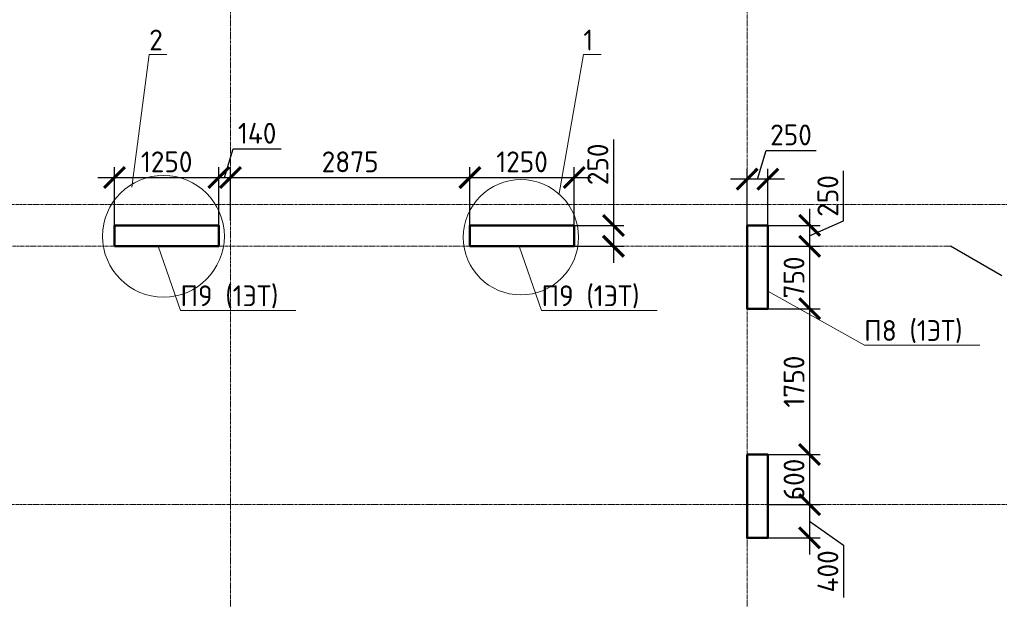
# Model space of a CAD drawing. Header units: millimetres. Extents: x 263826 to 1718326, y -423071 to 70137.
# Tile 203 of 256: x 461914 to 473730, y -67700 to -60745. Entities that reach past the tile are written whole.
import ezdxf
from ezdxf import colors
from ezdxf.entities.mleader import LeaderData, LeaderLine
from ezdxf.math import Vec2, Vec3

# ---------------------------------------------------------------- set-up
doc = ezdxf.new("R2010")
doc.units = ezdxf.units.MM
doc.linetypes.add('______5', pattern=[1100, 800, -100, 100, -100])
doc.linetypes.add('осевая', pattern=[50.8, 31.75, -6.35, 6.35, -6.35])
for name, color, linetype, lineweight in [('Конструкции 0.5', 5, 'Continuous', 50), ('Оси', 40, '______5', 18), ('подоснова', 151, 'Continuous', 5), ('РАЗМЕРЫ', 1, 'Continuous', 9)]:
    doc.layers.add(name, color=color, linetype=linetype, lineweight=lineweight)
doc.styles.add('GOST-2.304_Type-B', font='GOST_Common.ttf')
doc.dimstyles.new('СПДС', dxfattribs={"dimscale": 100, "dimtxt": 2.5, "dimasz": 2.5, "dimexe": 1.25, "dimexo": 0, "dimtad": 1, "dimdec": 0, "dimtxsty": 'GOST-2.304_Type-B', "dimblk": 'ARCHTICK', "dimcen": 2.5, "dimdle": 2, "dimadec": 0, "dimazin": 2, "dimtfac": 0.75, "dimtdec": 0, "dimtmove": 1, "dimatfit": 3, "dimfxl": 1, "dimtolj": 1, "dimarcsym": 1})

# ---------------------------------------------------------------- blocks, each defined once
blk = doc.blocks.new('оси 2.2-2.3')
at = {"layer": 'Оси', "color": 16, "linetype": 'осевая', "lineweight": 0, "transparency": 33554687}
for p, q in [((515054.9, -104267.9), (515054.9, -130953.9)), ((521254.5, -104267.9), (521254.9, -130953.9)), ((468076.3, -109995.4), (524372.9, -109995.4)), ((468653.8, -110495.4), (523696.4, -110495.4)), ((468076.3, -113595.4), (524372.9, -113595.4))]:
    blk.add_line(p, q, dxfattribs=at)
at = {"layer": 'Оси', "color": 16, "linetype": '______5', "lineweight": 25, "transparency": 33554687}
blk.add_line((524311.9, -110850.8), (523696.4, -110495.4), dxfattribs=at)
blk = doc.blocks.new('_ArchTick')
at = {"color": 0, "linetype": 'ByBlock', "const_width": 0.15}
blk.add_lwpolyline([(-0.5, -0.5), (0.5, 0.5)], dxfattribs=at)
blk = doc.blocks.new('*D1872')
at = {"layer": 'DEFPOINTS', "color": 0, "transparency": 16777216}
for p in [(464303, -62639), (463053, -63214), (464303, -63214)]:
    blk.add_point(p, dxfattribs=at)
at = {"layer": 'РАЗМЕРЫ', "color": 0, "lineweight": -2, "transparency": 16777216}
for p, q in [((463053, -63214), (463053, -62514)), ((464303, -63214), (464303, -62514)), ((462853, -62639), (464503, -62639))]:
    blk.add_line(p, q, dxfattribs=at)
at = {"layer": 'РАЗМЕРЫ', "color": 0, "lineweight": -2, "transparency": 16777216, "xscale": 250, "yscale": 250, "zscale": 250, "rotation": 180}
blk.add_blockref('_ArchTick', (463053, -62639), dxfattribs=at)
at = {"layer": 'РАЗМЕРЫ', "color": 0, "lineweight": -2, "transparency": 16777216, "xscale": 250, "yscale": 250, "zscale": 250}
blk.add_blockref('_ArchTick', (464303, -62639), dxfattribs=at)
at = {"layer": 'РАЗМЕРЫ', "color": 0, "lineweight": 0, "transparency": 16777216, "insert": (463678, -62451), "char_height": 250, "attachment_point": 5, "style": 'GOST-2.304_Type-B'}
blk.add_mtext('\\A1;1250', dxfattribs=at)
blk = doc.blocks.new('*D1873')
at = {"layer": 'DEFPOINTS', "color": 0, "transparency": 16777216}
for p in [(464443, -62639), (464303, -63214), (464443, -63153)]:
    blk.add_point(p, dxfattribs=at)
at = {"layer": 'РАЗМЕРЫ', "color": 0, "lineweight": -2, "transparency": 16777216}
for p, q in [((464373, -62639), (464476, -62295)), ((464476, -62295), (465051, -62295)), ((464303, -63214), (464303, -62514)), ((464443, -63153), (464443, -62514)), ((464103, -62639), (464643, -62639))]:
    blk.add_line(p, q, dxfattribs=at)
at = {"layer": 'РАЗМЕРЫ', "color": 0, "lineweight": -2, "transparency": 16777216, "xscale": 250, "yscale": 250, "zscale": 250, "rotation": 180}
blk.add_blockref('_ArchTick', (464303, -62639), dxfattribs=at)
at = {"layer": 'РАЗМЕРЫ', "color": 0, "lineweight": -2, "transparency": 16777216, "xscale": 250, "yscale": 250, "zscale": 250}
blk.add_blockref('_ArchTick', (464443, -62639), dxfattribs=at)
at = {"layer": 'РАЗМЕРЫ', "color": 0, "lineweight": 0, "transparency": 16777216, "insert": (464764, -62108), "char_height": 250, "attachment_point": 5, "style": 'GOST-2.304_Type-B'}
blk.add_mtext('\\A1;140', dxfattribs=at)
blk = doc.blocks.new('*D1874')
at = {"layer": 'DEFPOINTS', "color": 0, "transparency": 16777216}
for p in [(467318, -62639), (464443, -63153), (467318, -63214)]:
    blk.add_point(p, dxfattribs=at)
at = {"layer": 'РАЗМЕРЫ', "color": 0, "lineweight": -2, "transparency": 16777216}
for p, q in [((464443, -63153), (464443, -62514)), ((467318, -63214), (467318, -62514)), ((464243, -62639), (467518, -62639))]:
    blk.add_line(p, q, dxfattribs=at)
at = {"layer": 'РАЗМЕРЫ', "color": 0, "lineweight": -2, "transparency": 16777216, "xscale": 250, "yscale": 250, "zscale": 250, "rotation": 180}
blk.add_blockref('_ArchTick', (464443, -62639), dxfattribs=at)
at = {"layer": 'РАЗМЕРЫ', "color": 0, "lineweight": -2, "transparency": 16777216, "xscale": 250, "yscale": 250, "zscale": 250}
blk.add_blockref('_ArchTick', (467318, -62639), dxfattribs=at)
at = {"layer": 'РАЗМЕРЫ', "color": 0, "lineweight": 0, "transparency": 16777216, "insert": (465880, -62451), "char_height": 250, "attachment_point": 5, "style": 'GOST-2.304_Type-B'}
blk.add_mtext('\\A1;2875', dxfattribs=at)
blk = doc.blocks.new('*D1875')
at = {"layer": 'DEFPOINTS', "color": 0, "transparency": 16777216}
for p in [(468568, -62639), (467318, -63214), (468568, -63214)]:
    blk.add_point(p, dxfattribs=at)
at = {"layer": 'РАЗМЕРЫ', "color": 0, "lineweight": -2, "transparency": 16777216}
for p, q in [((467318, -63214), (467318, -62514)), ((468568, -63214), (468568, -62514)), ((467118, -62639), (468768, -62639))]:
    blk.add_line(p, q, dxfattribs=at)
at = {"layer": 'РАЗМЕРЫ', "color": 0, "lineweight": -2, "transparency": 16777216, "xscale": 250, "yscale": 250, "zscale": 250, "rotation": 180}
blk.add_blockref('_ArchTick', (467318, -62639), dxfattribs=at)
at = {"layer": 'РАЗМЕРЫ', "color": 0, "lineweight": -2, "transparency": 16777216, "xscale": 250, "yscale": 250, "zscale": 250}
blk.add_blockref('_ArchTick', (468568, -62639), dxfattribs=at)
at = {"layer": 'РАЗМЕРЫ', "color": 0, "lineweight": 0, "transparency": 16777216, "insert": (467943, -62451), "char_height": 250, "attachment_point": 5, "style": 'GOST-2.304_Type-B'}
blk.add_mtext('\\A1;1250', dxfattribs=at)
blk = doc.blocks.new('*D1876')
at = {"layer": 'DEFPOINTS', "color": 0, "transparency": 16777216}
for p in [(468443, -63214), (468413, -63464), (469040, -63464)]:
    blk.add_point(p, dxfattribs=at)
at = {"layer": 'РАЗМЕРЫ', "color": 0, "lineweight": -2, "transparency": 16777216}
for p, q in [((469040, -62181), (469040, -63214)), ((469040, -63014), (469040, -63664)), ((468443, -63214), (469165, -63214)), ((468413, -63464), (469165, -63464))]:
    blk.add_line(p, q, dxfattribs=at)
at = {"layer": 'РАЗМЕРЫ', "color": 0, "lineweight": -2, "transparency": 16777216, "xscale": 250, "yscale": 250, "zscale": 250}
for p, rotation in [((469040, -63214), 90), ((469040, -63464), 270)]:
    blk.add_blockref('_ArchTick', p, dxfattribs=dict(at, rotation=rotation))
at = {"layer": 'РАЗМЕРЫ', "color": 0, "lineweight": 0, "transparency": 16777216, "insert": (468853, -62481), "char_height": 250, "attachment_point": 5, "rotation": 90, "style": 'GOST-2.304_Type-B'}
blk.add_mtext('\\A1;250', dxfattribs=at)
blk = doc.blocks.new('*D2201')
at = {"layer": 'DEFPOINTS', "color": 0, "transparency": 16777216}
for p in [(470817, -63213, 3100), (470817, -63464, 3100), (471394, -63464)]:
    blk.add_point(p, dxfattribs=at)
at = {"layer": 'РАЗМЕРЫ', "color": 0, "lineweight": -2, "transparency": 16777216}
for p, q in [((471801, -63160), (471801, -62560)), ((471394, -63013), (471394, -63664)), ((470817, -63213), (471519, -63213)), ((471394, -63338), (471801, -63160)), ((470817, -63464), (471519, -63464))]:
    blk.add_line(p, q, dxfattribs=at)
at = {"layer": 'РАЗМЕРЫ', "color": 0, "lineweight": -2, "transparency": 16777216, "xscale": 250, "yscale": 250, "zscale": 250}
for p, rotation in [((471394, -63213), 90), ((471394, -63464), 270)]:
    blk.add_blockref('_ArchTick', p, dxfattribs=dict(at, rotation=rotation))
at = {"layer": 'РАЗМЕРЫ', "color": 0, "lineweight": 0, "transparency": 16777216, "insert": (471613, -62860), "char_height": 250, "attachment_point": 5, "rotation": 90, "style": 'GOST-2.304_Type-B'}
blk.add_mtext('\\A1;250', dxfattribs=at)
blk = doc.blocks.new('*D2202')
at = {"layer": 'DEFPOINTS', "color": 0, "transparency": 16777216}
for p in [(470931, -63464, 3100), (470893, -64213, 3100), (471394, -64213)]:
    blk.add_point(p, dxfattribs=at)
at = {"layer": 'РАЗМЕРЫ', "color": 0, "lineweight": -2, "transparency": 16777216}
for p, q in [((471394, -63264), (471394, -64413)), ((470931, -63464), (471519, -63464)), ((470893, -64213), (471519, -64213))]:
    blk.add_line(p, q, dxfattribs=at)
at = {"layer": 'РАЗМЕРЫ', "color": 0, "lineweight": -2, "transparency": 16777216, "xscale": 250, "yscale": 250, "zscale": 250}
for p, rotation in [((471394, -63464), 90), ((471394, -64213), 270)]:
    blk.add_blockref('_ArchTick', p, dxfattribs=dict(at, rotation=rotation))
at = {"layer": 'РАЗМЕРЫ', "color": 0, "lineweight": 0, "transparency": 16777216, "insert": (471207, -63838), "char_height": 250, "attachment_point": 5, "rotation": 90, "style": 'GOST-2.304_Type-B'}
blk.add_mtext('\\A1;750', dxfattribs=at)
blk = doc.blocks.new('*D2203')
at = {"layer": 'DEFPOINTS', "color": 0, "transparency": 16777216}
for p in [(470893, -64213, 3100), (470893, -65963, 3100), (471394, -65963)]:
    blk.add_point(p, dxfattribs=at)
at = {"layer": 'РАЗМЕРЫ', "color": 0, "lineweight": -2, "transparency": 16777216}
for p, q in [((471394, -64013), (471394, -66163)), ((470893, -64213), (471519, -64213)), ((470893, -65963), (471519, -65963))]:
    blk.add_line(p, q, dxfattribs=at)
at = {"layer": 'РАЗМЕРЫ', "color": 0, "lineweight": -2, "transparency": 16777216, "xscale": 250, "yscale": 250, "zscale": 250}
for p, rotation in [((471394, -64213), 90), ((471394, -65963), 270)]:
    blk.add_blockref('_ArchTick', p, dxfattribs=dict(at, rotation=rotation))
at = {"layer": 'РАЗМЕРЫ', "color": 0, "lineweight": 0, "transparency": 16777216, "insert": (471207, -65088), "char_height": 250, "attachment_point": 5, "rotation": 90, "style": 'GOST-2.304_Type-B'}
blk.add_mtext('\\A1;1750', dxfattribs=at)
blk = doc.blocks.new('*D2204')
at = {"layer": 'DEFPOINTS', "color": 0, "transparency": 16777216}
for p in [(470893, -65963, 3100), (470893, -66564, 3100), (471394, -66564)]:
    blk.add_point(p, dxfattribs=at)
at = {"layer": 'РАЗМЕРЫ', "color": 0, "lineweight": -2, "transparency": 16777216}
for p, q in [((471394, -65763), (471394, -66764)), ((470893, -65963), (471519, -65963)), ((470893, -66564), (471519, -66564))]:
    blk.add_line(p, q, dxfattribs=at)
at = {"layer": 'РАЗМЕРЫ', "color": 0, "lineweight": -2, "transparency": 16777216, "xscale": 250, "yscale": 250, "zscale": 250}
for p, rotation in [((471394, -65963), 90), ((471394, -66564), 270)]:
    blk.add_blockref('_ArchTick', p, dxfattribs=dict(at, rotation=rotation))
at = {"layer": 'РАЗМЕРЫ', "color": 0, "lineweight": 0, "transparency": 16777216, "insert": (471207, -66263), "char_height": 250, "attachment_point": 5, "rotation": 90, "style": 'GOST-2.304_Type-B'}
blk.add_mtext('\\A1;600', dxfattribs=at)
blk = doc.blocks.new('*D2205')
at = {"layer": 'DEFPOINTS', "color": 0, "transparency": 16777216}
for p in [(470893, -66564, 3100), (470893, -66963, 3100), (471394, -66963)]:
    blk.add_point(p, dxfattribs=at)
at = {"layer": 'РАЗМЕРЫ', "color": 0, "lineweight": -2, "transparency": 16777216}
for p, q in [((471394, -66364), (471394, -67163)), ((470893, -66564), (471519, -66564)), ((471394, -66763), (471801, -67052)), ((470893, -66963), (471519, -66963)), ((471801, -67052), (471801, -67677))]:
    blk.add_line(p, q, dxfattribs=at)
at = {"layer": 'РАЗМЕРЫ', "color": 0, "lineweight": -2, "transparency": 16777216, "xscale": 250, "yscale": 250, "zscale": 250}
for p, rotation in [((471394, -66564), 90), ((471394, -66963), 270)]:
    blk.add_blockref('_ArchTick', p, dxfattribs=dict(at, rotation=rotation))
at = {"layer": 'РАЗМЕРЫ', "color": 0, "lineweight": 0, "transparency": 16777216, "insert": (471613, -67365), "char_height": 250, "attachment_point": 5, "rotation": 90, "style": 'GOST-2.304_Type-B'}
blk.add_mtext('\\A1;400', dxfattribs=at)
blk = doc.blocks.new('*D2369')
at = {"layer": 'DEFPOINTS', "color": 0, "transparency": 16777216}
for p in [(470643, -62659), (470643, -63338, 3100), (470893, -63338, 3100)]:
    blk.add_point(p, dxfattribs=at)
at = {"layer": 'РАЗМЕРЫ', "color": 0, "lineweight": -2, "transparency": 16777216}
for p, q in [((470768, -62659), (470871, -62315)), ((470871, -62315), (471471, -62315)), ((470643, -63338), (470643, -62534)), ((470893, -63338), (470893, -62534)), ((471093, -62659), (470443, -62659))]:
    blk.add_line(p, q, dxfattribs=at)
at = {"layer": 'РАЗМЕРЫ', "color": 0, "lineweight": -2, "transparency": 16777216, "xscale": 250, "yscale": 250, "zscale": 250, "rotation": 180}
blk.add_blockref('_ArchTick', (470643, -62659), dxfattribs=at)
at = {"layer": 'РАЗМЕРЫ', "color": 0, "lineweight": -2, "transparency": 16777216, "xscale": 250, "yscale": 250, "zscale": 250}
blk.add_blockref('_ArchTick', (470893, -62659), dxfattribs=at)
at = {"layer": 'РАЗМЕРЫ', "color": 0, "lineweight": 0, "transparency": 16777216, "insert": (471171, -62128), "char_height": 250, "attachment_point": 5, "style": 'GOST-2.304_Type-B'}
blk.add_mtext('\\A1;250', dxfattribs=at)
blk = doc.blocks.new('_None')

msp = doc.modelspace()

# ---------------------------------------------------------------- linework, layer by layer
at = {"color": 4, "lineweight": 0}
for centre, radius in [((463639.68838, -63343.95655, 360), 730.53816), ((467929.14197, -63356.05083, 4157.37226), 691.80518)]:
    msp.add_circle(centre, radius, dxfattribs=at)
at = {"layer": 'Конструкции 0.5'}
for p, q in [((463302.71028, -63213.62565, -4157.37226), (463052.69044, -63213.62565, -4157.37226)), ((463052.69044, -63213.62565, -4157.37226), (463052.69044, -63463.62565, -4157.37226)), ((463302.85762, -63213.62565, -4157.37226), (463302.71028, -63213.62565, -4157.37226)), ((463422.71028, -63213.62565, -4157.37226), (463302.85762, -63213.62565, -4157.37226)), ((464302.85762, -63213.62565, -4157.37226), (463422.71028, -63213.62565, -4157.37226)), ((464302.85762, -63333.62565, -4157.37226), (464302.85762, -63213.62565, -4157.37226)), ((467442.8576, -63213.62559, -4157.37226), (467317.69042, -63213.62559, -4157.37226)), ((467317.69042, -63213.62559, -4157.37226), (467317.69042, -63463.62559, -4157.37226)), ((468442.85756, -63213.62559, -4157.37226), (467442.8576, -63213.62559, -4157.37226)), ((468567.69039, -63213.62559, -4157.37226), (468442.85756, -63213.62559, -4157.37226)), ((468567.69039, -63463.62559, -4157.37226), (468567.69039, -63213.62559, -4157.37226)), ((464302.85762, -63463.62565, -4157.37226), (464302.85762, -63333.62565, -4157.37226)), ((463052.69044, -63463.62565, -4157.37226), (463302.85762, -63463.62565, -4157.37226)), ((463302.85762, -63463.62565, -4157.37226), (463422.85762, -63463.62565, -4157.37226)), ((463422.85762, -63463.62565, -4157.37226), (464302.85762, -63463.62565, -4157.37226)), ((467317.69042, -63463.62559, -4157.37226), (467442.8576, -63463.62559, -4157.37226)), ((467442.8576, -63463.62559, -4157.37226), (468442.85756, -63463.62559, -4157.37226)), ((468442.85756, -63463.62559, -4157.37226), (468567.69039, -63463.62559, -4157.37226))]:
    msp.add_line(p, q, dxfattribs=at)
at = {"layer": 'Конструкции 0.5', "elevation": -4157.37226}
for points in [[(470642.85689, -63213.21906), (470892.8569, -63213.21906), (470892.8569, -64213.21907), (470642.85689, -64213.21907)], [(470642.85692, -65963.21856), (470892.85692, -65963.21856), (470892.85692, -66963.21856), (470642.85692, -66963.21856)]]:
    msp.add_lwpolyline(points, close=True, dxfattribs=at)

# ---------------------------------------------------------------- block references
at = {"layer": 'РАЗМЕРЫ', "color": 1}
msp.add_blockref('оси 2.2-2.3', (-50611.99665, 47031.72666, -4157.37226), dxfattribs=at)

# ---------------------------------------------------------------- dimensions: what is measured, and where the dimension line sits
at = {"layer": 'РАЗМЕРЫ', "color": 1, "lineweight": 0}
for base, p1, p2, picture, middle in [((464442.95107, -62638.80846, -4157.37226), (464302.85762, -63213.62565, -4157.37226), (464442.95107, -63153.00146, -4157.37226), '*D1873', (464538.52934, -62107.55846, -4157.37226)), ((470642.58967, -62658.97328, -7257.37226), (470892.8569, -63337.54377, -4157.37226), (470642.58967, -63337.54745, -4157.37226), '*D2369', (470933.34828, -62127.72328, -7257.37226)), ((464302.85762, -62638.80846, -4157.37226), (463052.69044, -63213.62565, -4157.37226), (464302.85762, -63213.62565, -4157.37226), '*D1872', (463677.77403, -62451.30846, -4157.37226)), ((467317.69042, -62638.80846, -4157.37226), (464442.95107, -63153.00146, -4157.37226), (467317.69042, -63213.62559, -4157.37226), '*D1874', (465880.32075, -62451.30846, -4157.37226)), ((468567.69039, -62638.80846, -4157.37226), (467317.69042, -63213.62559, -4157.37226), (468567.69039, -63213.62559, -4157.37226), '*D1875', (467942.69041, -62451.30846, -4157.37226))]:
    dim = msp.add_linear_dim(base=base, p1=p1, p2=p2, dimstyle='СПДС', dxfattribs=at)
    dim.commit()
    dim.dimension.update_dxf_attribs({"geometry": picture, "text_midpoint": middle})
for base, p1, p2, picture, middle in [((469040.4971, -63463.62559, -4157.37226), (468442.85756, -63213.62559, -4157.37226), (468412.71193, -63463.62559, -4157.37226), '*D1876', (469236.8966, -62481.27289, -4157.37226)), ((471394.44291, -63463.62565, -7257.37226), (470817.15984, -63213.21906, -4157.37226), (470817.15984, -63463.62565, -4157.37226), '*D2201', (471800.69291, -63097.79735, -7257.37226)), ((471394.44291, -66963.21856, -7257.37226), (470892.85692, -66563.62565, -4157.37226), (470892.85692, -66963.21856, -4157.37226), '*D2205', (471800.69291, -67114.50774, -7257.37226))]:
    dim = msp.add_linear_dim(base=base, p1=p1, p2=p2, angle=90, dimstyle='СПДС', dxfattribs=at)
    dim.commit()
    dim.dimension.update_dxf_attribs({"geometry": picture, "text_midpoint": middle, "dimtype": 160})
for base, p1, p2, picture, middle in [((471394.44291, -64213.21907, -7257.37226), (470930.91878, -63463.62565, -4157.37226), (470892.8569, -64213.21907, -4157.37226), '*D2202', (471206.94291, -63838.42236, -7257.37226)), ((471394.44291, -65963.21856, -7257.37226), (470892.8569, -64213.21907, -4157.37226), (470892.85692, -65963.21856, -4157.37226), '*D2203', (471206.94291, -65088.21881, -7257.37226)), ((471394.44291, -66563.62565, -7257.37226), (470892.85692, -65963.21856, -4157.37226), (470892.85692, -66563.62565, -4157.37226), '*D2204', (471206.94291, -66263.4221, -7257.37226))]:
    dim = msp.add_linear_dim(base=base, p1=p1, p2=p2, angle=90, dimstyle='СПДС', dxfattribs=at)
    dim.commit()
    dim.dimension.update_dxf_attribs({"geometry": picture, "text_midpoint": middle})

# ---------------------------------------------------------------- leaders
at = {"layer": 'подоснова', "color": 5, "ltscale": 0.3}
ml = msp.add_multileader_mtext('Standard', dxfattribs=at)
ml.set_content('П9 (1ЭТ)', color=5, style='GOST-2.304_Type-B')
ml.set_leader_properties(color=256, linetype='ByLayer', lineweight=15)
ml.set_arrow_properties(name='NONE')
ml.build(insert=Vec2(0, 0))
ml.multileader.update_dxf_attribs({"text_left_attachment_type": 6, "text_right_attachment_type": 6, "dogleg_length": 0.1, "arrow_head_size": 18})
ctx = ml.context
ctx.base_point, ctx.char_height, ctx.arrow_head_size, ctx.landing_gap_size, ctx.plane_origin = Vec3(463843.26375, -64233.26111, -1417.37226), 250, 18, 20, Vec3(456237.84161, -61805.6832, -1417.37226)
ctx.left_attachment, ctx.right_attachment, ctx.text_align_type = 6, 6, 1
notes = []
notes.append((ctx, [(0, (1, 1, 0), (463843.16375, -64233.26111, -1417.37226), (1, 0), 0.1, [(0, [(463575.53437, -63463.62565, -1417.37226)], 0, [])])]))
ctx.mtext.insert, ctx.mtext.alignment, ctx.mtext.flow_direction = Vec3(464431.06678, -63933.26111, -1417.37226), 2, 5
ml = msp.add_multileader_mtext('Standard', dxfattribs=at)
ml.set_content('П9 (1ЭТ)', color=5, style='GOST-2.304_Type-B')
ml.set_leader_properties(color=256, linetype='ByLayer', lineweight=15)
ml.set_arrow_properties(name='NONE')
ml.build(insert=Vec2(0, 0))
ml.multileader.update_dxf_attribs({"text_left_attachment_type": 6, "text_right_attachment_type": 6, "dogleg_length": 0.1, "arrow_head_size": 18})
ctx = ml.context
ctx.base_point, ctx.char_height, ctx.arrow_head_size, ctx.landing_gap_size, ctx.plane_origin = Vec3(468176.29932, -64233.26105, -1417.37226), 250, 18, 20, Vec3(460570.87717, -61805.68314, -1417.37226)
ctx.left_attachment, ctx.right_attachment, ctx.text_align_type = 6, 6, 1
notes.append((ctx, [(0, (1, 1, 0), (468176.19932, -64233.26105, -1417.37226), (1, 0), 0.1, [(0, [(467908.56993, -63463.62559, -1417.37226)], 0, [])])]))
ctx.mtext.insert, ctx.mtext.alignment, ctx.mtext.flow_direction = Vec3(468764.10235, -63933.26105, -1417.37226), 2, 5
ml = msp.add_multileader_mtext('Standard', dxfattribs=at)
ml.set_content('П8 (1ЭТ)', color=5, style='GOST-2.304_Type-B')
ml.set_leader_properties(color=256, linetype='ByLayer', lineweight=15)
ml.set_arrow_properties(name='NONE')
ml.build(insert=Vec2(0, 0))
ml.multileader.update_dxf_attribs({"text_left_attachment_type": 6, "text_right_attachment_type": 6, "dogleg_length": 0.1, "arrow_head_size": 18})
ctx = ml.context
ctx.base_point, ctx.char_height, ctx.arrow_head_size, ctx.landing_gap_size, ctx.plane_origin = Vec3(472051.02392, -64649.97671, -7257.37226), 250, 18, 20, Vec3(464445.60178, -62222.39881, -7257.37226)
ctx.left_attachment, ctx.right_attachment, ctx.text_align_type = 6, 6, 1
notes.append((ctx, [(0, (1, 1, 0), (472050.92392, -64649.97671, -7257.37226), (1, 0), 0.1, [(0, [(470892.8569, -64003.42027, -7257.37226)], 0, [])])]))
ctx.mtext.insert, ctx.mtext.alignment, ctx.mtext.flow_direction = Vec3(472638.82695, -64349.97671, -7257.37226), 2, 5
at = {"layer": 'РАЗМЕРЫ', "color": 2, "lineweight": 0}
ml = msp.add_multileader_mtext('Standard', dxfattribs=at)
ml.set_content('2', color=5, style='GOST-2.304_Type-B')
ml.set_leader_properties(color=256, linetype='ByLayer', lineweight=15)
ml.set_arrow_properties(name='NONE')
ml.build(insert=Vec2(0, 0))
ml.multileader.update_dxf_attribs({"text_left_attachment_type": 6, "text_right_attachment_type": 6, "dogleg_length": 0.1, "arrow_head_size": 18})
ctx = ml.context
ctx.base_point, ctx.char_height, ctx.arrow_head_size, ctx.landing_gap_size, ctx.plane_origin = Vec3(463467.59592, -61164.11837), 250, 18, 20, Vec3(455862.17378, -58736.54047)
ctx.left_attachment, ctx.right_attachment, ctx.text_align_type = 6, 6, 1
notes.append((ctx, [(0, (1, 1, 0), (463467.49592, -61164.11837), (1, 0), 0.1, [(0, [(463261.51228, -62753.96544)], 0, [])])]))
ctx.mtext.insert, ctx.mtext.alignment, ctx.mtext.flow_direction = Vec3(463550.09592, -60864.11837), 2, 5
ml = msp.add_multileader_mtext('Standard', dxfattribs=at)
ml.set_content('1', color=5, style='GOST-2.304_Type-B')
ml.set_leader_properties(color=256, linetype='ByLayer', lineweight=15)
ml.set_arrow_properties(name='NONE')
ml.build(insert=Vec2(0, 0))
ml.multileader.update_dxf_attribs({"text_left_attachment_type": 6, "text_right_attachment_type": 6, "dogleg_length": 0.1, "arrow_head_size": 18})
ctx = ml.context
ctx.base_point, ctx.char_height, ctx.arrow_head_size, ctx.landing_gap_size, ctx.plane_origin = Vec3(468681.27111, -61164.11837), 250, 18, 20, Vec3(461075.84897, -58736.54047)
ctx.left_attachment, ctx.right_attachment, ctx.text_align_type = 6, 6, 1
notes.append((ctx, [(0, (1, 1, 0), (468681.17111, -61164.11837), (1, 0), 0.1, [(0, [(468389.57677, -62829.5775)], 0, [])])]))
ctx.mtext.insert, ctx.mtext.alignment, ctx.mtext.flow_direction = Vec3(468738.77111, -60864.11837), 2, 5
for ctx, leaders in notes:
    for number, flags, end, landing, length, lines in leaders:
        leader = LeaderData()
        leader.index, (leader.has_last_leader_line, leader.has_dogleg_vector, leader.attachment_direction) = number, flags
        leader.last_leader_point, leader.dogleg_vector, leader.dogleg_length = Vec3(end), Vec3(landing), length
        for number, points, colour, breaks in lines:
            line = LeaderLine()
            line.index, line.vertices, line.color, line.breaks = number, Vec3.list(points), colors.encode_raw_color(colour), breaks
            leader.lines.append(line)
        ctx.leaders.append(leader)

doc.saveas('drawing.dxf')
